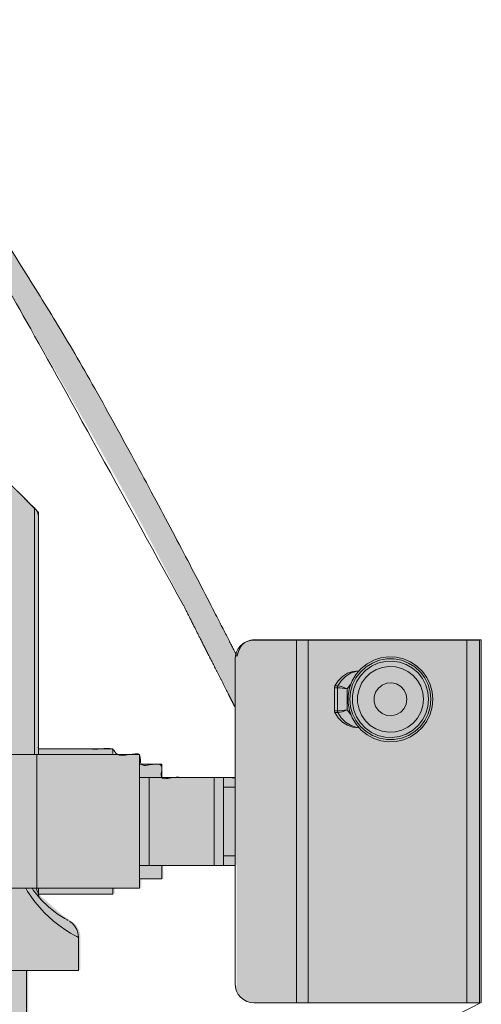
# Model space of a CAD drawing. Header units: inches. Extents: x -548 to 133, y -379 to 381.
# Tile 7 of 7: x -95 to 133, y -106 to 381. Entities that reach past the tile are written whole.
import ezdxf

# ---------------------------------------------------------------- set-up
doc = ezdxf.new("R2010")
doc.units = ezdxf.units.IN
doc.header["$LTSCALE"] = 48
doc.header["$MEASUREMENT"] = 0
doc.layers.add('None', color=7, linetype='Continuous', lineweight=5)

# ---------------------------------------------------------------- blocks, each defined once
blk = doc.blocks.new('Group')
at = {"layer": 'None', "linetype": 'Continuous', "lineweight": 0, "true_color": 0x404040, "transparency": 33554687}
h = blk.add_hatch(color=250, dxfattribs=at)
h.paths.add_polyline_path([(133.47, -105.46), (133.47, 74.07), (22.05, 74.07), (20.23, 74.03), (18.59, 73.71), (17.14, 73.11), (15.87, 72.23), (14.79, 71.07), (13.89, 69.63), (13.18, 67.91), (12.65, 65.91), (12.44, 66.31), (11.95, 67.27), (11.18, 68.79), (10.11, 70.88), (8.76, 73.53), (7.12, 76.74), (5.19, 80.51), (2.98, 84.84), (0.55, 89.58), (-2.01, 94.56), (-4.72, 99.79), (-7.57, 105.27), (-10.56, 111), (-13.69, 116.97), (-16.96, 123.18), (-20.37, 129.65), (-23.89, 136.28), (-27.47, 143), (-31.12, 149.82), (-34.84, 156.72), (-38.63, 163.71), (-42.48, 170.79), (-46.4, 177.96), (-50.39, 185.21), (-54.37, 192.4), (-58.27, 199.37), (-62.1, 206.11), (-65.84, 212.62), (-69.51, 218.91), (-73.1, 224.97), (-76.61, 230.81), (-80.04, 236.42), (-82.06, 239.69), (-84.08, 242.97), (-86.12, 246.26), (-88.17, 249.57), (-90.23, 252.88), (-92.3, 256.21), (-94.38, 259.55), (-96.48, 262.91), (-98.57, 266.26), (-100.66, 269.57), (-102.75, 272.86), (-104.83, 276.12), (-106.91, 279.36), (-108.99, 282.56), (-111.06, 285.74), (-113.13, 288.88), (-115.19, 291.99), (-117.24, 295.05), (-119.27, 298.07), (-121.3, 301.03), (-123.31, 303.94), (-125.31, 306.81), (-127.3, 309.63), (-129.28, 312.39), (-131.24, 315.09), (-133.17, 317.7), (-135.08, 320.22), (-136.96, 322.65), (-138.82, 324.99), (-140.64, 327.25), (-142.44, 329.41), (-144.22, 331.48), (-144.83, 332.18), (-145.51, 332.99), (-146.28, 333.89), (-147.13, 334.89), (-148.05, 335.99), (-149.06, 337.19), (-150.14, 338.49), (-151.3, 339.88), (-152.53, 341.34), (-153.8, 342.83), (-155.13, 344.35), (-156.5, 345.89), (-157.92, 347.47), (-159.39, 349.07), (-160.91, 350.69), (-162.48, 352.35), (-164.09, 354.02), (-165.74, 355.67), (-167.42, 357.33), (-169.13, 358.97), (-170.88, 360.6), (-172.65, 362.23), (-174.47, 363.85), (-176.32, 365.47), (-178.18, 367.04), (-180.05, 368.53), (-181.93, 369.94), (-183.8, 371.27), (-185.68, 372.53), (-187.57, 373.71), (-189.46, 374.8), (-191.35, 375.82), (-193.21, 376.75), (-195.02, 377.58), (-196.78, 378.31), (-198.48, 378.94), (-200.12, 379.46), (-201.71, 379.89), (-203.24, 380.21), (-204.72, 380.44), (-206.15, 380.59), (-207.52, 380.68), (-208.85, 380.72), (-210.13, 380.71), (-211.36, 380.65), (-212.54, 380.53), (-213.67, 380.36), (-214.75, 380.14), (-215.78, 379.87), (-216.77, 379.58), (-217.71, 379.26), (-218.61, 378.91), (-219.46, 378.53), (-220.26, 378.12), (-221.02, 377.68), (-221.73, 377.21), (-222.4, 376.74), (-223.02, 376.29), (-223.61, 375.85), (-224.16, 375.44), (-224.67, 375.04), (-225.14, 374.66), (-225.57, 374.3), (-225.96, 373.96), (-226.34, 373.6), (-226.75, 373.19), (-227.19, 372.72), (-227.65, 372.2), (-228.14, 371.62), (-228.66, 371), (-229.21, 370.32), (-229.78, 369.58), (-230.37, 368.79), (-230.96, 367.93), (-231.56, 367.02), (-232.16, 366.04), (-232.76, 365), (-233.37, 363.91), (-233.98, 362.75), (-234.59, 361.52), (-235.21, 360.24), (-235.81, 358.89), (-236.41, 357.48), (-237, 356), (-237.58, 354.46), (-238.15, 352.85), (-238.72, 351.18), (-239.28, 349.44), (-239.81, 347.63), (-240.32, 345.75), (-240.8, 343.8), (-241.24, 341.78), (-241.65, 339.68), (-242.04, 337.52), (-242.39, 335.28), (-242.71, 332.96), (-242.78, 332.38), (-242.87, 331.73), (-242.96, 330.99), (-243.07, 330.18), (-243.18, 329.29), (-243.3, 328.32), (-243.44, 327.28), (-243.58, 326.16), (-243.73, 324.96), (-243.88, 323.71), (-244.03, 322.4), (-244.17, 321.03), (-244.32, 319.6), (-244.46, 318.1), (-244.61, 316.55), (-244.75, 314.93), (-244.89, 313.26), (-245.02, 311.54), (-245.15, 309.76), (-245.27, 307.93), (-245.39, 306.05), (-245.49, 304.12), (-245.6, 302.14), (-245.69, 300.1), (-245.78, 298.02), (-245.85, 295.9), (-245.9, 293.75), (-245.94, 291.56), (-245.95, 289.33), (-245.96, 287.07), (-245.94, 284.78), (-245.91, 282.45), (-246, 275.24), (-248.83, 275.24), (-249.09, 275.22), (-249.34, 275.16), (-249.56, 275.06), (-249.75, 274.92), (-249.93, 274.74), (-250.08, 274.52), (-250.21, 274.26), (-250.32, 273.96), (-253.69, 252.9), (-255.94, 252.05), (-259.45, 225.7), (-259.51, 210.53), (-258.47, 192.64), (-258.47, 164.99), (-262.91, 164.97), (-262.91, 160.62), (-265.27, 160.62), (-265.27, 156.37), (-323.66, 156.28), (-323.66, 159.11), (-369.38, 159.11), (-369.38, 156.28), (-377.71, 156.28), (-396.61, 137.38), (-396.61, 20.21), (-425.9, 20.21), (-425.9, 17.38), (-429.68, 17.38), (-429.68, 37.22), (-437.24, 37.22), (-437.24, 17.38), (-446.69, 17.38), (-446.69, 30.53), (-461.8, 30.53), (-466.58, 28.44), (-471.71, 0.94), (-491.23, 0.94), (-491.23, -1.9), (-497.78, -1.9), (-497.78, -4.35), (-529.84, -4.35), (-529.84, -27.03), (-497.9, -27.03), (-497.9, -29.49), (-491.29, -29.49), (-491.29, -32.42), (-471.7, -32.42), (-466.58, -59.91), (-461.8, -61.99), (-446.69, -61.99), (-446.7, -58.89), (-446.72, -56.2), (-446.72, -53.93), (-446.72, -52.07), (-446.72, -50.62), (-446.72, -49.59), (-446.7, -48.97), (-446.69, -48.76), (-437.24, -48.76), (-437.24, -68.61), (-429.68, -68.61), (-429.68, -48.76), (-425.9, -48.76), (-425.9, -51.6), (-396.66, -51.6), (-396.66, -51.87), (-396.68, -52.13), (-396.72, -52.37), (-396.77, -52.59), (-396.84, -52.8), (-396.92, -52.98), (-397.02, -53.15), (-397.14, -53.3), (-397.2, -53.37), (-397.29, -53.48), (-397.41, -53.61), (-397.56, -53.77), (-397.74, -53.97), (-397.96, -54.2), (-398.2, -54.46), (-398.47, -54.76), (-398.76, -55.07), (-399.08, -55.41), (-399.43, -55.75), (-399.8, -56.12), (-400.2, -56.5), (-400.62, -56.89), (-401.06, -57.3), (-401.53, -57.72), (-402.03, -58.16), (-402.54, -58.6), (-403.08, -59.06), (-403.64, -59.51), (-404.22, -59.98), (-404.83, -60.45), (-405.45, -60.93), (-406.1, -61.42), (-406.77, -61.9), (-407.45, -62.38), (-408.16, -62.84), (-408.88, -63.3), (-409.61, -63.75), (-410.36, -64.18), (-411.13, -64.61), (-411.92, -65.03), (-412.24, -65.2), (-412.54, -65.39), (-412.83, -65.59), (-413.11, -65.8), (-413.37, -66.02), (-413.62, -66.25), (-413.85, -66.5), (-414.07, -66.76), (-414.28, -67.02), (-414.48, -67.29), (-414.67, -67.56), (-414.84, -67.83), (-415.01, -68.11), (-415.17, -68.39), (-415.31, -68.67), (-415.45, -68.96), (-415.57, -69.24), (-415.69, -69.52), (-415.79, -69.81), (-415.89, -70.09), (-415.97, -70.36), (-416.05, -70.64), (-416.12, -70.92), (-416.18, -71.19), (-416.23, -71.46), (-416.28, -71.71), (-416.32, -71.96), (-416.35, -72.19), (-416.37, -72.42), (-416.39, -72.63), (-416.41, -72.84), (-416.41, -73.03), (-416.42, -73.72), (-416.43, -74.8), (-416.44, -76.26), (-416.44, -78.11), (-416.44, -80.35), (-416.45, -82.98), (-416.45, -85.99), (-416.45, -89.39), (-390.7, -89.39), (-390.7, -137.01), (-380.18, -147.6), (-384.32, -147.6), (-384.32, -154.21), (-383.31, -154.21), (-383.31, -161.89), (-383.27, -162.33), (-383.2, -162.77), (-383.11, -163.19), (-383, -163.6), (-382.87, -163.99), (-382.71, -164.38), (-382.54, -164.75), (-382.33, -165.11), (-382.45, -165.34), (-382.62, -165.65), (-382.83, -166.05), (-383.1, -166.53), (-383.42, -167.1), (-383.8, -167.76), (-384.22, -168.5), (-384.7, -169.32), (-380.19, -171.92), (-382.51, -175.49), (-384.24, -174.57), (-389.4, -183.52), (-388.18, -184.22), (-479.11, -324.22), (-479.48, -324.72), (-479.81, -325.31), (-480.08, -325.97), (-480.3, -326.72), (-480.48, -327.54), (-480.6, -328.44), (-480.68, -329.41), (-480.7, -330.47), (-480.7, -347.18), (-496.26, -373.9), (-494.66, -374.9), (-496.26, -377.67), (-494.62, -378.62), (-480.7, -354.51), (-480.68, -361.17), (-480.67, -362.36), (-480.53, -363.48), (-480.26, -364.55), (-479.86, -365.55), (-479.33, -366.5), (-478.67, -367.39), (-477.88, -368.22), (-476.96, -368.99), (-475.97, -369.68), (-474.95, -370.26), (-473.89, -370.74), (-472.82, -371.11), (-471.71, -371.38), (-470.58, -371.55), (-469.42, -371.61), (-468.23, -371.57), (-12.04, -371.57), (-10.94, -371.59), (-9.85, -371.49), (-8.79, -371.27), (-7.75, -370.94), (-6.72, -370.48), (-5.72, -369.91), (-4.73, -369.22), (-3.77, -368.42), (-2.88, -367.51), (-2.14, -366.51), (-1.54, -365.42), (-1.09, -364.23), (-0.78, -362.96), (-0.61, -361.6), (-0.58, -360.15), (-0.7, -358.6), (-0.7, -354.51), (13.22, -378.62), (14.86, -377.67), (13.25, -374.9), (14.89, -373.95), (-0.7, -347.06), (-0.7, -329.24), (-0.7, -328.64), (-0.76, -328.04), (-0.86, -327.45), (-1, -326.86), (-1.2, -326.28), (-1.45, -325.7), (-1.74, -325.12), (-2.09, -324.55), (-3.83, -321.86), (-8.34, -314.92), (-15.59, -303.75), (-25.61, -288.33), (-38.38, -268.66), (-53.9, -244.76), (-72.19, -216.61), (-93.22, -184.22), (-92, -183.52), (-97.2, -174.64), (-98.89, -175.49), (-101.21, -171.92), (-96.71, -169.32), (-99.1, -165.04), (-98.87, -164.72), (-98.66, -164.36), (-98.49, -163.96), (-98.34, -163.53), (-98.23, -163.07), (-98.15, -162.57), (-98.11, -162.03), (-98.09, -161.46), (-98.09, -154.21), (-97.08, -154.21), (-97.08, -147.68), (-101.18, -147.68), (-90.71, -137.01), (-90.71, -89.39), (-64.96, -89.39), (-64.97, -72.93), (-64.98, -71.81), (-65.14, -70.73), (-65.47, -69.69), (-65.95, -68.69), (-66.59, -67.71), (-67.39, -66.78), (-68.35, -65.88), (-69.47, -65.01), (-69.92, -64.7), (-70.35, -64.4), (-70.78, -64.12), (-71.2, -63.85), (-71.6, -63.59), (-72, -63.34), (-72.39, -63.1), (-72.76, -62.88), (-73.14, -62.66), (-73.52, -62.44), (-73.9, -62.21), (-74.28, -61.97), (-74.67, -61.72), (-75.06, -61.47), (-75.45, -61.22), (-75.85, -60.95), (-76.25, -60.68), (-76.66, -60.38), (-77.08, -60.07), (-77.51, -59.75), (-77.95, -59.41), (-78.4, -59.05), (-78.86, -58.68), (-79.33, -58.29), (-79.81, -57.87), (-80.32, -57.42), (-80.84, -56.94), (-81.39, -56.41), (-81.97, -55.86), (-82.56, -55.26), (-83.18, -54.63), (-83.81, -53.97), (-83.85, -53.93), (-83.88, -53.89), (-83.91, -53.84), (-83.95, -53.8), (-83.98, -53.75), (-84.02, -53.7), (-84.06, -53.64), (-84.1, -53.59), (-84.14, -53.53), (-84.19, -53.47), (-84.23, -53.41), (-84.27, -53.35), (-84.31, -53.28), (-84.35, -53.22), (-84.39, -53.14), (-84.42, -53.07), (-84.46, -53), (-84.5, -52.92), (-84.53, -52.84), (-84.57, -52.76), (-84.6, -52.68), (-84.63, -52.59), (-84.66, -52.5), (-84.68, -52.41), (-84.71, -52.32), (-84.73, -52.22), (-84.75, -52.12), (-84.77, -52.02), (-84.78, -51.92), (-84.79, -51.81), (-84.79, -51.71), (-84.79, -51.6), (-47.95, -51.6), (-47.95, -48.76), (-34.72, -48.76), (-34.72, -44.04), (-23.8, -44.04), (-23.8, -37.42), (12.52, -37.42), (12.52, -96.01), (12.57, -97.02), (12.7, -97.98), (12.92, -98.89), (13.22, -99.75), (13.61, -100.56), (14.09, -101.32), (14.64, -102.03), (15.29, -102.69), (15.55, -102.92), (15.8, -103.14), (16.05, -103.34), (16.3, -103.54), (16.55, -103.72), (16.8, -103.89), (17.04, -104.05), (17.28, -104.19), (17.52, -104.32), (17.76, -104.45), (17.99, -104.57), (18.23, -104.67), (18.46, -104.77), (18.69, -104.87), (18.91, -104.95), (19.14, -105.02), (19.36, -105.09), (19.59, -105.15), (19.81, -105.2), (20.02, -105.25), (20.24, -105.29), (20.46, -105.33), (20.67, -105.36), (20.88, -105.38), (21.09, -105.4), (21.3, -105.41), (21.51, -105.43), (21.71, -105.44), (21.92, -105.44), (22.12, -105.45), (22.32, -105.45), (22.52, -105.46)])
h.paths.add_polyline_path([(-13.84, 91.13), (-13.04, 89.49), (-11.55, 86.52), (-9.39, 82.22), (-6.54, 76.58), (-3.01, 69.61), (1.19, 61.31), (6.08, 51.67), (11.65, 40.7), (11.65, 5.92), (-24.63, 5.92), (-24.63, 12.45), (-35.59, 12.45), (-35.59, 17.26), (-48.82, 17.26), (-48.82, 20.09), (-85.67, 20.09), (-85.67, 137.26), (-104.57, 156.16), (-119.69, 156.16), (-119.69, 179.4), (-148.03, 179.4), (-148.03, 156.25), (-217.01, 156.25), (-217.01, 160.5), (-219.34, 160.5), (-219.34, 164.85), (-223.06, 164.85), (-223.06, 192.65), (-222.02, 210.41), (-222.08, 225.58), (-225.5, 251.93), (-227.84, 252.78), (-231.21, 273.84), (-231.3, 274.13), (-231.41, 274.38), (-231.54, 274.6), (-231.7, 274.77), (-231.88, 274.91), (-232.08, 275.01), (-232.31, 275.07), (-232.55, 275.1), (-232.65, 275.1), (-232.74, 275.1), (-232.83, 275.1), (-232.92, 275.1), (-233, 275.1), (-233.09, 275.11), (-233.16, 275.11), (-233.24, 275.11), (-233.31, 275.11), (-233.39, 275.11), (-233.47, 275.11), (-233.54, 275.11), (-233.62, 275.11), (-233.7, 275.11), (-233.77, 275.11), (-233.85, 275.11), (-233.93, 275.12), (-234.02, 275.12), (-234.1, 275.12), (-234.19, 275.12), (-234.28, 275.12), (-234.37, 275.12), (-234.47, 275.12), (-234.56, 275.12), (-234.66, 275.12), (-234.77, 275.12), (-234.88, 275.12), (-235, 275.12), (-235.13, 275.12), (-235.26, 275.12), (-235.39, 275.12), (-235.53, 275.12), (-235.53, 282.32), (-235.5, 285.76), (-235.42, 289.4), (-235.31, 293.25), (-235.17, 297.31), (-234.99, 301.59), (-234.77, 306.07), (-234.51, 310.76), (-234.22, 315.66), (-234.1, 317.53), (-233.95, 319.4), (-233.78, 321.26), (-233.59, 323.1), (-233.38, 324.94), (-233.14, 326.78), (-232.89, 328.6), (-232.61, 330.42), (-232.32, 332.21), (-232, 333.98), (-231.67, 335.72), (-231.32, 337.43), (-230.96, 339.11), (-230.57, 340.77), (-230.17, 342.39), (-229.75, 343.99), (-229.31, 345.55), (-228.86, 347.07), (-228.39, 348.55), (-227.91, 350), (-227.41, 351.4), (-226.89, 352.77), (-226.36, 354.1), (-225.81, 355.39), (-225.25, 356.62), (-224.67, 357.8), (-224.08, 358.92), (-223.48, 359.98), (-222.87, 360.98), (-222.25, 361.93), (-221.61, 362.81), (-220.96, 363.63), (-220.31, 364.39), (-219.64, 365.09), (-218.97, 365.73), (-218.3, 366.32), (-217.62, 366.84), (-216.94, 367.3), (-216.24, 367.7), (-215.55, 368.04), (-214.85, 368.33), (-214.15, 368.58), (-213.45, 368.8), (-212.75, 368.98), (-212.05, 369.12), (-211.35, 369.22), (-210.65, 369.28), (-209.96, 369.3), (-209.26, 369.29), (-208.56, 369.26), (-207.87, 369.2), (-207.18, 369.11), (-206.5, 368.99), (-205.81, 368.85), (-205.13, 368.67), (-204.45, 368.48), (-203.78, 368.26), (-203.12, 368.04), (-202.46, 367.81), (-201.82, 367.58), (-201.18, 367.35), (-200.55, 367.11), (-199.93, 366.86), (-199.31, 366.61), (-198.68, 366.33), (-197.99, 366), (-197.25, 365.61), (-196.45, 365.17), (-195.61, 364.68), (-194.71, 364.13), (-193.76, 363.53), (-192.75, 362.88), (-191.71, 362.17), (-190.62, 361.41), (-189.5, 360.59), (-188.33, 359.72), (-187.14, 358.79), (-185.9, 357.8), (-184.63, 356.75), (-183.32, 355.65), (-181.97, 354.5), (-180.6, 353.28), (-179.19, 352.01), (-177.76, 350.68), (-176.3, 349.29), (-174.8, 347.84), (-173.28, 346.33), (-171.73, 344.77), (-170.15, 343.15), (-168.56, 341.46), (-166.96, 339.72), (-165.34, 337.91), (-163.71, 336.04), (-162.06, 334.11), (-160.4, 332.12), (-158.72, 330.07), (-158.24, 329.48), (-157.64, 328.74), (-156.9, 327.83), (-156.04, 326.77), (-155.05, 325.55), (-153.92, 324.17), (-152.67, 322.64), (-151.29, 320.94), (-149.8, 319.09), (-148.22, 317.08), (-146.53, 314.91), (-144.75, 312.59), (-142.88, 310.11), (-140.91, 307.47), (-138.84, 304.68), (-136.68, 301.73), (-134.43, 298.62), (-132.1, 295.35), (-129.69, 291.93), (-127.21, 288.35), (-124.64, 284.61), (-122, 280.72), (-119.27, 276.67), (-116.47, 272.46), (-113.6, 268.09), (-110.69, 263.57), (-107.73, 258.9), (-104.73, 254.07), (-101.68, 249.08), (-98.59, 243.93), (-95.45, 238.63), (-92.26, 233.17), (-91.56, 231.97), (-90.64, 230.38), (-89.49, 228.41), (-88.13, 226.07), (-86.54, 223.34), (-84.74, 220.24), (-82.71, 216.75), (-80.46, 212.89), (-78.06, 208.75), (-75.58, 204.46), (-73.02, 200.01), (-70.38, 195.4), (-67.65, 190.63), (-64.84, 185.71), (-61.96, 180.62), (-58.99, 175.38), (-55.97, 170.03), (-52.95, 164.64), (-49.91, 159.19), (-46.86, 153.7), (-43.8, 148.16), (-40.72, 142.58), (-37.64, 136.94), (-34.55, 131.26), (-31.51, 125.64), (-28.6, 120.19), (-25.82, 114.91), (-23.17, 109.81), (-20.64, 104.88), (-18.25, 100.12), (-15.98, 95.54)])
for points in [[(-87.56, 139.15), (-86.92, 138.51), (-86.4, 137.98), (-86, 137.59), (-85.76, 137.34), (-85.67, 137.26)], [(21.1, 73.95), (19.25, 73.77), (17.48, 73.23), (15.85, 72.36), (14.42, 71.18), (13.24, 69.75), (12.37, 68.12), (11.83, 66.35), (11.65, 64.5)], [(109.56, 44.65), (109.23, 40.9), (108.22, 37.26), (106.59, 33.86), (104.37, 30.81), (101.65, 28.21), (98.5, 26.13), (95.03, 24.65), (91.36, 23.81), (87.59, 23.64), (83.85, 24.15), (80.27, 25.31), (76.95, 27.1), (74, 29.45), (71.52, 32.29), (69.58, 35.53), (68.26, 39.06), (67.59, 42.77), (67.59, 46.54), (68.26, 50.25), (69.58, 53.78), (71.52, 57.01), (74, 59.85), (76.95, 62.2), (80.27, 63.99), (83.85, 65.15), (87.59, 65.66), (91.36, 65.49), (95.03, 64.65), (98.5, 63.17), (101.65, 61.09), (104.37, 58.49), (106.59, 55.44), (108.22, 52.04), (109.23, 48.41), (109.56, 44.65)], [(108.59, 44.65), (108.25, 40.96), (107.24, 37.4), (105.59, 34.09), (103.36, 31.14), (100.62, 28.64), (97.47, 26.69), (94.02, 25.36), (90.38, 24.68), (86.68, 24.68), (83.04, 25.36), (79.59, 26.69), (76.44, 28.64), (73.71, 31.14), (71.48, 34.09), (69.83, 37.4), (68.81, 40.96), (68.47, 44.65), (68.81, 48.34), (69.83, 51.9), (71.48, 55.21), (73.71, 58.16), (76.44, 60.66), (79.59, 62.61), (83.04, 63.94), (86.68, 64.62), (90.38, 64.62), (94.02, 63.94), (97.47, 62.61), (100.62, 60.66), (103.36, 58.16), (105.59, 55.21), (107.24, 51.9), (108.25, 48.34), (108.59, 44.65)], [(107.43, 44.65), (107.09, 41.07), (106.08, 37.63), (104.43, 34.43), (102.21, 31.61), (99.49, 29.26), (96.38, 27.46), (92.99, 26.29), (89.43, 25.78), (85.84, 25.95), (82.35, 26.79), (79.08, 28.29), (76.16, 30.37), (73.68, 32.97), (71.74, 35.99), (70.4, 39.33), (69.72, 42.85), (69.72, 46.45), (70.4, 49.97), (71.74, 53.31), (73.68, 56.33), (76.16, 58.93), (79.08, 61.02), (82.35, 62.51), (85.84, 63.35), (89.43, 63.53), (92.99, 63.01), (96.38, 61.84), (99.49, 60.04), (102.21, 57.69), (104.43, 54.87), (106.08, 51.67), (107.09, 48.23), (107.43, 44.65)], [(72.83, 58.82), (69.96, 58.49), (67.22, 57.51), (64.75, 55.92), (62.66, 53.81), (61.04, 51.26)], [(62.53, 51.26), (64.15, 53.81), (66.24, 55.92), (68.71, 57.51), (71.44, 58.49), (72.92, 58.75)], [(104.83, 44.65), (104.5, 41.37), (103.51, 38.22), (101.91, 35.34), (99.76, 32.84), (97.15, 30.82), (94.19, 29.36), (91, 28.54), (87.71, 28.37), (84.45, 28.87), (81.35, 30.02), (78.55, 31.76), (76.16, 34.03), (74.28, 36.74), (72.98, 39.77), (72.31, 43), (72.31, 46.3), (72.98, 49.53), (74.28, 52.56), (76.16, 55.27), (78.55, 57.54), (81.35, 59.29), (84.45, 60.43), (87.71, 60.93), (91, 60.76), (94.19, 59.94), (97.15, 58.48), (99.76, 56.47), (101.91, 53.96), (103.51, 51.08), (104.5, 47.93), (104.83, 44.65)], [(61.04, 51.26), (61, 51.16), (60.96, 51.05), (60.92, 50.94), (60.89, 50.83), (60.87, 50.72), (60.85, 50.61), (60.84, 50.49), (60.84, 50.38)], [(62.33, 50.38), (62.33, 50.49), (62.34, 50.61), (62.36, 50.72), (62.38, 50.83), (62.41, 50.94), (62.44, 51.05), (62.48, 51.16), (62.53, 51.26)], [(62.33, 50.38), (62.62, 50.37), (63.44, 50.32), (64.57, 50.21), (65.86, 50.06), (67.15, 49.89), (67.17, 49.89)], [(62.53, 51.26), (62.82, 51.24), (63.62, 51.09), (64.71, 50.8), (65.94, 50.39), (67.15, 49.9), (67.17, 49.89)], [(68.91, 52.22), (68.72, 52.03), (67.17, 49.89)], [(96.68, 44.65), (96.32, 42.25), (95.27, 40.06), (93.61, 38.28), (91.51, 37.06), (89.14, 36.52), (86.72, 36.7), (84.46, 37.59), (82.56, 39.11), (81.19, 41.11), (80.47, 43.44), (80.47, 45.87), (81.19, 48.19), (82.56, 50.19), (84.46, 51.71), (86.72, 52.6), (89.14, 52.78), (91.51, 52.24), (93.61, 51.02), (95.27, 49.24), (96.32, 47.05), (96.68, 44.65)], [(62.33, 38.92), (62.62, 38.93), (63.44, 38.98), (64.57, 39.09), (65.86, 39.24), (67.15, 39.41), (67.17, 39.41)], [(67.17, 39.41), (67.15, 39.4), (65.94, 38.91), (64.71, 38.5), (63.62, 38.21), (62.82, 38.06), (62.53, 38.04)], [(67.17, 39.41), (68.72, 37.27), (68.91, 37.08)], [(60.84, 38.92), (60.84, 38.81), (60.85, 38.69), (60.87, 38.58), (60.89, 38.47), (60.92, 38.36), (60.96, 38.25), (61, 38.14), (61.04, 38.04)], [(61.04, 38.04), (62.66, 35.5), (64.75, 33.38), (67.22, 31.79), (69.96, 30.81), (72.83, 30.48)], [(62.53, 38.04), (62.48, 38.14), (62.44, 38.25), (62.41, 38.36), (62.38, 38.47), (62.36, 38.58), (62.34, 38.69), (62.33, 38.81), (62.33, 38.92)], [(72.92, 30.55), (71.44, 30.81), (68.71, 31.79), (66.24, 33.38), (64.15, 35.5), (62.53, 38.04)], [(-65.92, -73.14), (-65.89, -73.16), (-66.57, -72.81), (-67.97, -72.06), (-69.75, -71.05), (-72.03, -69.63), (-74.87, -67.68), (-78.17, -65.1), (-82.58, -61.05), (-87.42, -55.52), (-90.98, -50.4), (-91.8, -48.88)], [(-88.78, -48.87), (-88.09, -49.94), (-84.27, -54.55), (-80.7, -58.02), (-78.1, -60.17), (-75.87, -61.8), (-72.56, -63.89), (-71.45, -64.52), (-70.91, -64.81), (-70.92, -64.8)], [(-85.67, -51.55), (-85.72, -51.45), (-85.79, -51.28), (-86.11, -50.56), (-86.74, -49.03), (-86.77, -48.96)], [(-85.67, -51.55), (-85.66, -51.9), (-85.61, -52.24), (-85.53, -52.58), (-85.42, -52.91), (-85.28, -53.23), (-85.11, -53.53), (-84.91, -53.82), (-84.69, -54.09)], [(-65.86, -73.15), (-65.84, -72.89), (-66.09, -71), (-66.65, -69.35), (-67.4, -67.97), (-68.26, -66.86), (-69.13, -66.02), (-69.92, -65.41), (-70.35, -65.13)], [(11.65, -96.13), (11.83, -97.97), (12.37, -99.74), (13.24, -101.38), (14.42, -102.81), (15.85, -103.98), (17.48, -104.86), (19.25, -105.39), (21.1, -105.58)]]:
    blk.add_hatch(color=250, dxfattribs=at).paths.add_polyline_path(points)
at = {"layer": 'None', "color": 7, "linetype": 'Continuous', "lineweight": 5, "transparency": 33554687}
for p, q in [((-87.56, 139.15), (-96.07, 147.65)), ((-87.56, 17.26), (-87.56, 139.15)), ((-85.67, 137.26), (-85.67, 17.26)), ((42.01, 73.95), (21.1, 73.95)), ((42.01, -105.58), (42.01, 73.95)), ((47.83, -105.58), (47.83, 73.95)), ((126.38, 73.95), (47.83, 73.95)), ((126.38, -105.58), (126.38, 73.95)), ((132.59, -105.58), (132.59, 73.95)), ((11.65, -96.13), (11.65, 64.5)), ((72.99, 58.82), (72.83, 58.82)), ((60.84, 50.38), (60.84, 38.92)), ((62.33, 50.38), (60.84, 50.38)), ((62.53, 51.26), (61.04, 51.26)), ((62.33, 38.92), (62.33, 50.38)), ((67.17, 49.89), (67.17, 39.41)), ((62.33, 38.92), (60.84, 38.92)), ((62.53, 38.04), (61.04, 38.04)), ((72.83, 30.48), (72.99, 30.48)), ((-48.82, 20.09), (-85.67, 20.09)), ((-86.49, 17.26), (-396.67, 17.26)), ((-86.49, -48.88), (-86.49, 17.26)), ((-35.6, 17.26), (-86.49, 17.26)), ((-35.6, -48.88), (-35.6, 17.26)), ((-24.63, 12.53), (-35.6, 12.53)), ((-30.87, -37.55), (-30.87, 5.92)), ((1.26, 5.92), (-30.87, 5.92)), ((1.26, -37.55), (1.26, 5.92)), ((5.98, 5.92), (11.65, 5.92)), ((11.65, 1.2), (5.98, 1.2)), ((5.98, -32.82), (5.98, 1.2)), ((5.98, -32.82), (11.65, -32.82)), ((1.26, -37.55), (-30.87, -37.55)), ((11.65, -37.55), (5.98, -37.55)), ((-35.6, -44.16), (-24.63, -44.16)), ((-86.49, -48.88), (-396.67, -48.88)), ((-88.82, -48.88), (-88.77, -48.97)), ((-35.6, -48.88), (-86.49, -48.88)), ((-85.67, -48.88), (-85.67, -51.55)), ((-85.67, -51.72), (-48.82, -51.72)), ((-65.83, -89.51), (-65.83, -73.14)), ((-91.59, -137.14), (-91.59, -89.51)), ((42.01, -105.58), (21.1, -105.58)), ((126.38, -105.58), (47.83, -105.58))]:
    blk.add_line(p, q, dxfattribs=at)
at = {"layer": 'None', "color": 7, "linetype": 'Continuous', "lineweight": 5, "transparency": 33554687, "flags": 128}
for points in [[(-87.56, 139.15), (-86.92, 138.51), (-86.4, 137.98), (-86, 137.59), (-85.76, 137.34), (-85.67, 137.26)], [(21.1, 73.95), (19.25, 73.77), (17.48, 73.23), (15.85, 72.36), (14.42, 71.18), (13.24, 69.75), (12.37, 68.12), (11.83, 66.35), (11.65, 64.5)], [(47.83, 73.95), (47.13, 73.95), (46.41, 73.95), (45.69, 73.95), (44.96, 73.95), (44.23, 73.95), (43.49, 73.95), (42.75, 73.95), (42.01, 73.95)], [(132.59, 73.95), (132.48, 73.95), (132.16, 73.95), (131.62, 73.95), (130.88, 73.95), (129.97, 73.95), (128.9, 73.95), (127.69, 73.95), (126.38, 73.95)], [(109.56, 44.65), (109.23, 40.9), (108.22, 37.26), (106.59, 33.86), (104.37, 30.81), (101.65, 28.21), (98.5, 26.13), (95.03, 24.65), (91.36, 23.81), (87.59, 23.64), (83.85, 24.15), (80.27, 25.31), (76.95, 27.1), (74, 29.45), (71.52, 32.29), (69.58, 35.53), (68.26, 39.06), (67.59, 42.77), (67.59, 46.54), (68.26, 50.25), (69.58, 53.78), (71.52, 57.01), (74, 59.85), (76.95, 62.2), (80.27, 63.99), (83.85, 65.15), (87.59, 65.66), (91.36, 65.49), (95.03, 64.65), (98.5, 63.17), (101.65, 61.09), (104.37, 58.49), (106.59, 55.44), (108.22, 52.04), (109.23, 48.41), (109.56, 44.65)], [(108.59, 44.65), (108.25, 40.96), (107.24, 37.4), (105.59, 34.09), (103.36, 31.14), (100.62, 28.64), (97.47, 26.69), (94.02, 25.36), (90.38, 24.68), (86.68, 24.68), (83.04, 25.36), (79.59, 26.69), (76.44, 28.64), (73.71, 31.14), (71.48, 34.09), (69.83, 37.4), (68.81, 40.96), (68.47, 44.65), (68.81, 48.34), (69.83, 51.9), (71.48, 55.21), (73.71, 58.16), (76.44, 60.66), (79.59, 62.61), (83.04, 63.94), (86.68, 64.62), (90.38, 64.62), (94.02, 63.94), (97.47, 62.61), (100.62, 60.66), (103.36, 58.16), (105.59, 55.21), (107.24, 51.9), (108.25, 48.34), (108.59, 44.65)], [(107.43, 44.65), (107.09, 41.07), (106.08, 37.63), (104.43, 34.43), (102.21, 31.61), (99.49, 29.26), (96.38, 27.46), (92.99, 26.29), (89.43, 25.78), (85.84, 25.95), (82.35, 26.79), (79.08, 28.29), (76.16, 30.37), (73.68, 32.97), (71.74, 35.99), (70.4, 39.33), (69.72, 42.85), (69.72, 46.45), (70.4, 49.97), (71.74, 53.31), (73.68, 56.33), (76.16, 58.93), (79.08, 61.02), (82.35, 62.51), (85.84, 63.35), (89.43, 63.53), (92.99, 63.01), (96.38, 61.84), (99.49, 60.04), (102.21, 57.69), (104.43, 54.87), (106.08, 51.67), (107.09, 48.23), (107.43, 44.65)], [(72.83, 58.82), (69.96, 58.49), (67.22, 57.51), (64.75, 55.92), (62.66, 53.81), (61.04, 51.26)], [(62.53, 51.26), (64.15, 53.81), (66.24, 55.92), (68.71, 57.51), (71.44, 58.49), (72.92, 58.75)], [(104.83, 44.65), (104.5, 41.37), (103.51, 38.22), (101.91, 35.34), (99.76, 32.84), (97.15, 30.82), (94.19, 29.36), (91, 28.54), (87.71, 28.37), (84.45, 28.87), (81.35, 30.02), (78.55, 31.76), (76.16, 34.03), (74.28, 36.74), (72.98, 39.77), (72.31, 43), (72.31, 46.3), (72.98, 49.53), (74.28, 52.56), (76.16, 55.27), (78.55, 57.54), (81.35, 59.29), (84.45, 60.43), (87.71, 60.93), (91, 60.76), (94.19, 59.94), (97.15, 58.48), (99.76, 56.47), (101.91, 53.96), (103.51, 51.08), (104.5, 47.93), (104.83, 44.65)], [(61.04, 51.26), (61, 51.16), (60.96, 51.05), (60.92, 50.94), (60.89, 50.83), (60.87, 50.72), (60.85, 50.61), (60.84, 50.49), (60.84, 50.38)], [(62.33, 50.38), (62.33, 50.49), (62.34, 50.61), (62.36, 50.72), (62.38, 50.83), (62.41, 50.94), (62.44, 51.05), (62.48, 51.16), (62.53, 51.26)], [(62.33, 50.38), (62.62, 50.37), (63.44, 50.32), (64.57, 50.21), (65.86, 50.06), (67.15, 49.89), (67.17, 49.89)], [(62.53, 51.26), (62.82, 51.24), (63.62, 51.09), (64.71, 50.8), (65.94, 50.39), (67.15, 49.9), (67.17, 49.89)], [(68.91, 52.22), (68.72, 52.03), (67.17, 49.89)], [(96.68, 44.65), (96.32, 42.25), (95.27, 40.06), (93.61, 38.28), (91.51, 37.06), (89.14, 36.52), (86.72, 36.7), (84.46, 37.59), (82.56, 39.11), (81.19, 41.11), (80.47, 43.44), (80.47, 45.87), (81.19, 48.19), (82.56, 50.19), (84.46, 51.71), (86.72, 52.6), (89.14, 52.78), (91.51, 52.24), (93.61, 51.02), (95.27, 49.24), (96.32, 47.05), (96.68, 44.65)], [(62.33, 38.92), (62.62, 38.93), (63.44, 38.98), (64.57, 39.09), (65.86, 39.24), (67.15, 39.41), (67.17, 39.41)], [(67.17, 39.41), (67.15, 39.4), (65.94, 38.91), (64.71, 38.5), (63.62, 38.21), (62.82, 38.06), (62.53, 38.04)], [(67.17, 39.41), (68.72, 37.27), (68.91, 37.08)], [(60.84, 38.92), (60.84, 38.81), (60.85, 38.69), (60.87, 38.58), (60.89, 38.47), (60.92, 38.36), (60.96, 38.25), (61, 38.14), (61.04, 38.04)], [(61.04, 38.04), (62.66, 35.5), (64.75, 33.38), (67.22, 31.79), (69.96, 30.81), (72.83, 30.48)], [(62.53, 38.04), (62.48, 38.14), (62.44, 38.25), (62.41, 38.36), (62.38, 38.47), (62.36, 38.58), (62.34, 38.69), (62.33, 38.81), (62.33, 38.92)], [(72.92, 30.55), (71.44, 30.81), (68.71, 31.79), (66.24, 33.38), (64.15, 35.5), (62.53, 38.04)], [(-48.82, 17.26), (-48.82, 18.76), (-48.82, 19.76), (-48.82, 20.09)], [(-24.63, 12.53), (-24.63, 12.45), (-24.63, 11.79), (-24.63, 10.48), (-24.63, 8.55), (-24.63, 6.06), (-24.63, 5.92)], [(-30.87, 5.92), (-31.79, 5.92), (-32.68, 5.92), (-33.5, 5.92), (-34.21, 5.92), (-34.8, 5.92), (-35.24, 5.92), (-35.51, 5.92), (-35.6, 5.92)], [(5.98, 5.92), (5.89, 5.92), (5.62, 5.92), (5.18, 5.92), (4.6, 5.92), (3.88, 5.92), (3.06, 5.92), (2.18, 5.92), (1.26, 5.92)], [(5.98, 1.2), (5.98, 2.12), (5.98, 3), (5.98, 3.82), (5.98, 4.54), (5.98, 5.12), (5.98, 5.56), (5.98, 5.83), (5.98, 5.92)], [(5.98, -37.55), (5.98, -37.45), (5.98, -37.19), (5.98, -36.75), (5.98, -36.16), (5.98, -35.45), (5.98, -34.63), (5.98, -33.74), (5.98, -32.82)], [(-30.87, -37.55), (-31.79, -37.55), (-32.68, -37.55), (-33.5, -37.55), (-34.21, -37.55), (-34.8, -37.55), (-35.24, -37.55), (-35.51, -37.55), (-35.6, -37.55)], [(-24.63, -37.55), (-24.63, -39), (-24.63, -41.22), (-24.63, -42.84), (-24.63, -43.83), (-24.63, -44.16)], [(5.98, -37.55), (5.89, -37.55), (5.62, -37.55), (5.18, -37.55), (4.6, -37.55), (3.88, -37.55), (3.06, -37.55), (2.18, -37.55), (1.26, -37.55)], [(-65.92, -73.14), (-65.89, -73.16), (-66.57, -72.81), (-67.97, -72.06), (-69.75, -71.05), (-72.03, -69.63), (-74.87, -67.68), (-78.17, -65.1), (-82.58, -61.05), (-87.42, -55.52), (-90.98, -50.4), (-91.8, -48.88)], [(-88.78, -48.87), (-88.09, -49.94), (-84.27, -54.55), (-80.7, -58.02), (-78.1, -60.17), (-75.87, -61.8), (-72.56, -63.89), (-71.45, -64.52), (-70.91, -64.81), (-70.92, -64.8)], [(-85.67, -51.55), (-85.72, -51.45), (-85.79, -51.28), (-86.11, -50.56), (-86.74, -49.03), (-86.77, -48.96)], [(-85.67, -51.55), (-85.66, -51.9), (-85.61, -52.24), (-85.53, -52.58), (-85.42, -52.91), (-85.28, -53.23), (-85.11, -53.53), (-84.91, -53.82), (-84.69, -54.09)], [(-48.82, -51.72), (-48.82, -51.38), (-48.82, -50.39), (-48.82, -48.88)], [(-65.86, -73.15), (-65.84, -72.89), (-66.09, -71), (-66.65, -69.35), (-67.4, -67.97), (-68.26, -66.86), (-69.13, -66.02), (-69.92, -65.41), (-70.35, -65.13)], [(-205.49, -89.51), (-194.93, -89.51), (-184.56, -89.51), (-174.41, -89.51), (-164.51, -89.51), (-154.9, -89.51), (-145.63, -89.51), (-136.72, -89.51), (-128.21, -89.51), (-120.13, -89.51), (-112.52, -89.51), (-105.4, -89.51), (-98.8, -89.51), (-92.75, -89.51), (-87.26, -89.51), (-82.36, -89.51), (-78.07, -89.51), (-74.4, -89.51), (-71.38, -89.51), (-69, -89.51), (-67.28, -89.51), (-66.22, -89.51), (-65.83, -89.51), (-65.83, -89.51)], [(11.65, -96.13), (11.83, -97.97), (12.37, -99.74), (13.24, -101.38), (14.42, -102.81), (15.85, -103.98), (17.48, -104.86), (19.25, -105.39), (21.1, -105.58)], [(47.83, -105.58), (47.13, -105.58), (46.41, -105.58), (45.69, -105.58), (44.96, -105.58), (44.23, -105.58), (43.49, -105.58), (42.75, -105.58), (42.01, -105.58)], [(132.59, -105.58), (132.48, -105.58), (132.16, -105.58), (131.62, -105.58), (130.88, -105.58), (129.97, -105.58), (128.9, -105.58), (127.69, -105.58), (126.38, -105.58)]]:
    blk.add_lwpolyline(points, dxfattribs=at)
at = {"layer": 'None', "color": 7, "linetype": 'Continuous', "lineweight": 5, "transparency": 33554687}
for points, knots in [([(133.47, -105.46), (133.47, -15.69), (133.47, 74.07), (77.76, 74.07), (22.05, 74.07), (14.39, 74.48), (12.65, 65.91), (12.41, 66.39), (-6.45, 103.3), (-34.3, 156), (-66.47, 214.43), (-80.04, 236.42), (-88.08, 249.47), (-104.87, 276.35), (-121.39, 301.42), (-137.17, 323.37), (-144.22, 331.48), (-146.49, 334.1), (-156.11, 345.67), (-168.86, 359.03), (-183.77, 371.9), (-191.35, 375.82), (-198.92, 379.74), (-210.52, 381.13), (-218.97, 379.14), (-224.48, 375.29), (-225.96, 373.96), (-227.44, 372.63), (-232.13, 366.53), (-237.06, 356.52), (-241.49, 342.36), (-242.71, 332.96), (-242.99, 330.8), (-244.18, 321.51), (-245.32, 308.35), (-246.07, 291.84), (-245.91, 282.45), (-245.95, 278.84), (-246, 275.24), (-247.41, 275.24), (-249.93, 275.24), (-250.32, 273.96), (-252.01, 263.43), (-253.69, 252.9), (-254.81, 252.48), (-255.94, 252.05), (-257.7, 238.87), (-259.45, 225.7), (-259.48, 218.12), (-259.51, 210.53), (-258.99, 201.59), (-258.47, 192.64), (-258.47, 178.82), (-258.47, 164.99), (-260.69, 164.98), (-262.91, 164.97), (-262.91, 162.8), (-262.91, 160.62), (-264.09, 160.62), (-265.27, 160.62), (-265.27, 158.5), (-265.27, 156.37), (-294.47, 156.32), (-323.66, 156.28), (-323.66, 157.69), (-323.66, 159.11), (-346.52, 159.11), (-369.38, 159.11), (-369.38, 157.69), (-369.38, 156.28), (-373.55, 156.28), (-377.71, 156.28), (-387.16, 146.83), (-396.61, 137.38), (-396.61, 78.8), (-396.61, 20.21), (-411.25, 20.21), (-425.9, 20.21), (-425.9, 18.8), (-425.9, 17.38), (-427.79, 17.38), (-429.68, 17.38), (-429.68, 27.3), (-429.68, 37.22), (-433.46, 37.22), (-437.24, 37.22), (-437.24, 27.3), (-437.24, 17.38), (-441.96, 17.38), (-446.69, 17.38), (-446.69, 23.96), (-446.69, 30.53), (-454.25, 30.53), (-461.8, 30.53), (-464.19, 29.49), (-466.58, 28.44), (-469.14, 14.69), (-471.71, 0.94), (-481.47, 0.94), (-491.23, 0.94), (-491.23, -0.48), (-491.23, -1.9), (-494.51, -1.9), (-497.78, -1.9), (-497.78, -3.12), (-497.78, -4.35), (-513.81, -4.35), (-529.84, -4.35), (-529.84, -15.69), (-529.84, -27.03), (-513.87, -27.03), (-497.9, -27.03), (-497.9, -28.26), (-497.9, -29.49), (-494.59, -29.49), (-491.29, -29.49), (-491.29, -30.95), (-491.29, -32.42), (-481.49, -32.42), (-471.7, -32.42), (-469.14, -46.16), (-466.58, -59.91), (-464.19, -60.95), (-461.8, -61.99), (-454.25, -61.99), (-446.69, -61.99), (-446.76, -48.76), (-441.96, -48.76), (-437.24, -48.76), (-437.24, -58.68), (-437.24, -68.61), (-433.46, -68.61), (-429.68, -68.61), (-429.68, -58.68), (-429.68, -48.76), (-427.79, -48.76), (-425.9, -48.76), (-425.9, -50.18), (-425.9, -51.6), (-411.28, -51.6), (-396.66, -51.6), (-396.64, -52.74), (-397.14, -53.3), (-397.33, -53.52), (-399.61, -55.99), (-403.46, -59.46), (-408.74, -63.37), (-411.92, -65.03), (-413.21, -65.7), (-414.93, -67.81), (-415.96, -70.1), (-416.4, -72.28), (-416.45, -75.02), (-416.45, -89.39), (-403.57, -89.39), (-390.7, -89.39), (-390.7, -113.2), (-390.7, -137.01), (-385.44, -142.31), (-380.18, -147.6), (-382.25, -147.6), (-384.32, -147.6), (-384.32, -150.9), (-384.32, -154.21), (-383.82, -154.21), (-383.31, -154.21), (-383.31, -158.05), (-383.31, -161.89), (-383.18, -163.69), (-382.33, -165.11), (-382.69, -165.85), (-384.7, -169.32), (-382.45, -170.62), (-380.19, -171.92), (-381.35, -173.71), (-382.51, -175.49), (-383.38, -175.03), (-384.24, -174.57), (-386.82, -179.05), (-389.4, -183.52), (-388.79, -183.87), (-388.18, -184.22), (-433.65, -254.22), (-479.11, -324.22), (-480.7, -326.09), (-480.7, -338.82), (-480.7, -347.18), (-488.48, -360.54), (-496.26, -373.9), (-495.46, -374.4), (-494.66, -374.9), (-495.46, -376.29), (-496.26, -377.67), (-495.44, -378.15), (-494.62, -378.62), (-487.66, -366.56), (-480.7, -354.51), (-480.69, -357.84), (-480.68, -361.17), (-480.89, -366.03), (-476.96, -368.99), (-473.04, -371.95), (-468.23, -371.57), (-240.14, -371.57), (-12.04, -371.57), (-7.59, -371.88), (-3.77, -368.42), (0.06, -364.96), (-0.7, -358.6), (-0.7, -356.55), (-0.7, -354.51), (6.26, -366.56), (13.22, -378.62), (14.04, -378.15), (14.86, -377.67), (14.05, -376.29), (13.25, -374.9), (14.07, -374.42), (14.89, -373.95), (7.09, -360.51), (-0.7, -347.06), (-0.7, -338.15), (-0.7, -329.24), (-0.61, -326.83), (-2.09, -324.55), (-3.56, -322.27), (-93.22, -184.22), (-92.61, -183.87), (-92, -183.52), (-94.6, -179.08), (-97.2, -174.64), (-98.05, -175.07), (-98.89, -175.49), (-100.05, -173.71), (-101.21, -171.92), (-98.96, -170.62), (-96.71, -169.32), (-97.91, -167.18), (-99.1, -165.04), (-98.09, -163.81), (-98.09, -157.84), (-98.09, -154.21), (-97.59, -154.21), (-97.08, -154.21), (-97.08, -150.95), (-97.08, -147.68), (-99.13, -147.68), (-101.18, -147.68), (-95.95, -142.35), (-90.71, -137.01), (-90.71, -113.2), (-90.71, -89.39), (-77.83, -89.39), (-64.96, -89.39), (-64.96, -81.16), (-64.97, -72.93), (-64.68, -68.4), (-69.47, -65.01), (-71.27, -63.74), (-74.26, -62.02), (-77.43, -59.88), (-81.22, -56.7), (-83.81, -53.97), (-83.94, -53.81), (-84.27, -53.37), (-84.58, -52.78), (-84.79, -52.04), (-84.79, -51.6), (-66.37, -51.6), (-47.95, -51.6), (-47.95, -50.18), (-47.95, -48.76), (-41.33, -48.76), (-34.72, -48.76), (-34.72, -46.4), (-34.72, -44.04), (-29.26, -44.04), (-23.8, -44.04), (-23.8, -40.73), (-23.8, -37.42), (-5.64, -37.42), (12.52, -37.42), (12.52, -66.71), (12.52, -96.01), (12.54, -100.15), (15.29, -102.69), (16.32, -103.64), (18.24, -104.74), (20.04, -105.3), (21.72, -105.46), (77.99, -105.46), (133.47, -105.46)], [0, 0, 0, 0.511695, 0.511695, 0.829249, 0.829249, 0.87299, 0.87299, 0.875688, 0.878386, 0.881084, 0.883783, 0.883783, 0.885383, 0.886983, 0.888583, 0.890184, 0.890184, 0.8907, 0.891216, 0.891732, 0.892249, 0.892249, 0.892765, 0.893281, 0.893797, 0.894313, 0.894313, 0.89483, 0.895346, 0.895862, 0.896378, 0.896378, 0.896497, 0.896617, 0.896736, 0.896855, 0.896855, 0.896901, 0.896901, 0.896919, 0.896933, 0.896933, 0.897044, 0.897044, 0.897056, 0.897056, 0.897195, 0.897195, 0.897274, 0.897274, 0.897367, 0.897367, 0.897511, 0.897511, 0.897535, 0.897535, 0.897557, 0.897557, 0.89757, 0.89757, 0.897592, 0.897592, 0.897896, 0.897896, 0.897911, 0.897911, 0.898149, 0.898149, 0.898164, 0.898164, 0.898207, 0.898207, 0.898346, 0.898346, 0.898957, 0.898957, 0.89911, 0.89911, 0.899124, 0.899124, 0.899144, 0.899144, 0.899247, 0.899247, 0.899287, 0.899287, 0.89939, 0.89939, 0.899439, 0.899439, 0.899508, 0.899508, 0.899587, 0.899587, 0.899614, 0.899614, 0.89976, 0.89976, 0.899861, 0.899861, 0.899876, 0.899876, 0.89991, 0.89991, 0.899923, 0.899923, 0.90009, 0.90009, 0.900208, 0.900208, 0.900375, 0.900375, 0.900388, 0.900388, 0.900422, 0.900422, 0.900437, 0.900437, 0.900539, 0.900539, 0.900685, 0.900685, 0.900712, 0.900712, 0.900791, 0.900791, 0.900929, 0.909577, 0.909577, 0.927738, 0.927738, 0.934657, 0.934657, 0.952818, 0.952818, 0.956277, 0.956277, 0.958871, 0.958871, 0.985633, 0.985633, 0.987716, 0.987716, 0.988496, 0.989276, 0.990055, 0.990835, 0.990835, 0.991152, 0.991469, 0.991786, 0.992103, 0.992948, 0.992948, 0.993705, 0.993705, 0.995105, 0.995105, 0.995544, 0.995544, 0.995666, 0.995666, 0.99586, 0.99586, 0.99589, 0.99589, 0.996115, 0.996115, 0.996222, 0.996222, 0.996275, 0.996275, 0.996309, 0.996309, 0.996337, 0.996337, 0.99635, 0.99635, 0.996418, 0.996418, 0.996428, 0.996428, 0.997529, 0.997529, 0.997562, 0.997624, 0.997624, 0.997738, 0.997738, 0.997745, 0.997745, 0.997757, 0.997757, 0.997764, 0.997764, 0.997868, 0.997868, 0.997892, 0.997892, 0.997928, 0.997928, 0.997965, 0.997965, 0.999672, 0.999672, 0.999705, 0.999705, 0.999739, 0.999739, 0.999749, 0.999749, 0.999822, 0.999822, 0.999827, 0.999827, 0.999835, 0.999835, 0.99984, 0.99984, 0.999921, 0.999921, 0.999968, 0.999968, 0.99998, 0.99998, 0.999993, 0.999993, 0.999993, 0.999993, 0.999993, 0.999993, 0.999993, 0.999993, 0.999994, 0.999994, 0.999994, 0.999994, 0.999994, 0.999994, 0.999994, 0.999994, 0.999994, 0.999994, 0.999994, 0.999994, 0.999994, 0.999995, 0.999995, 0.999995, 0.999995, 0.999996, 0.999996, 0.999997, 0.999997, 0.999997, 0.999997, 0.999998, 0.999998, 0.999998, 0.999998, 0.999998, 0.999998, 0.999998, 0.999998, 0.999998, 0.999998, 0.999998, 0.999998, 0.999998, 0.999998, 0.999998, 0.999998, 0.999998, 0.999998, 0.999998, 0.999998, 0.999998, 0.999998, 0.999998, 0.999998, 0.999998, 0.999998, 0.999999, 0.999999, 0.999999, 0.999999, 0.999999, 0.999999, 0.999999, 0.999999, 1, 1, 1]), ([(-13.84, 91.13), (-11.98, 87.25), (11.65, 40.7), (11.65, 23.31), (11.65, 5.92), (-6.49, 5.92), (-24.63, 5.92), (-24.63, 9.18), (-24.63, 12.45), (-30.11, 12.45), (-35.59, 12.45), (-35.59, 14.85), (-35.59, 17.26), (-42.21, 17.26), (-48.82, 17.26), (-48.82, 18.67), (-48.82, 20.09), (-67.25, 20.09), (-85.67, 20.09), (-85.67, 78.67), (-85.67, 137.26), (-95.12, 146.71), (-104.57, 156.16), (-112.13, 156.16), (-119.69, 156.16), (-119.69, 167.78), (-119.69, 179.4), (-133.86, 179.4), (-148.03, 179.4), (-148.03, 167.82), (-148.03, 156.25), (-182.52, 156.25), (-217.01, 156.25), (-217.01, 158.38), (-217.01, 160.5), (-218.18, 160.5), (-219.34, 160.5), (-219.34, 162.68), (-219.34, 164.85), (-221.2, 164.85), (-223.06, 164.85), (-223.06, 178.75), (-223.06, 192.65), (-222.54, 201.53), (-222.02, 210.41), (-222.05, 217.99), (-222.08, 225.58), (-223.79, 238.75), (-225.5, 251.93), (-226.67, 252.36), (-227.84, 252.78), (-229.52, 263.31), (-231.21, 273.84), (-231.52, 275.07), (-232.94, 275.1), (-233.54, 275.11), (-234.17, 275.12), (-234.96, 275.12), (-235.53, 275.12), (-235.53, 278.72), (-235.53, 282.32), (-235.46, 295.63), (-234.22, 315.66), (-233.76, 323.17), (-231.46, 337.66), (-228.03, 350.31), (-223.58, 360.46), (-218.34, 366.8), (-212.75, 369.28), (-207.16, 369.32), (-201.75, 367.63), (-196.87, 365.59), (-188.63, 360.17), (-178, 351.14), (-165.46, 338.4), (-158.72, 330.07), (-157.07, 328.03), (-145.52, 313.85), (-127.84, 289.6), (-105.1, 255.32), (-92.26, 233.17), (-89.9, 229.1), (-71.03, 196.67), (-46.95, 154.09), (-22.14, 108.43), (-13.84, 91.13)], [0, 0, 0, 0.127063, 0.127063, 0.16939, 0.16939, 0.213544, 0.213544, 0.221492, 0.221492, 0.234831, 0.234831, 0.240682, 0.240682, 0.256782, 0.256782, 0.260231, 0.260231, 0.305079, 0.305079, 0.447672, 0.447672, 0.480197, 0.480197, 0.498596, 0.498596, 0.526885, 0.526885, 0.561383, 0.561383, 0.589557, 0.589557, 0.673502, 0.673502, 0.678677, 0.678677, 0.681516, 0.681516, 0.686806, 0.686806, 0.69133, 0.69133, 0.725161, 0.725161, 0.746818, 0.746818, 0.765276, 0.765276, 0.797617, 0.797617, 0.800648, 0.800648, 0.826605, 0.826605, 0.829694, 0.830852, 0.832011, 0.833169, 0.834328, 0.834328, 0.841558, 0.841558, 0.868258, 0.868258, 0.87827, 0.888282, 0.898295, 0.908307, 0.918319, 0.928332, 0.938344, 0.948357, 0.958369, 0.968381, 0.978394, 0.988406, 0.988406, 0.990854, 0.993303, 0.995751, 0.9982, 0.9982, 0.99865, 0.9991, 0.99955, 1, 1, 1])]:
    blk.add_open_spline(points, degree=2, knots=knots, dxfattribs=at)

msp = doc.modelspace()

# ---------------------------------------------------------------- block references
at = {"layer": 'None', "color": 7, "transparency": 33554687}
msp.add_blockref('Group', (0, 0), dxfattribs=at)

doc.saveas('drawing.dxf')
